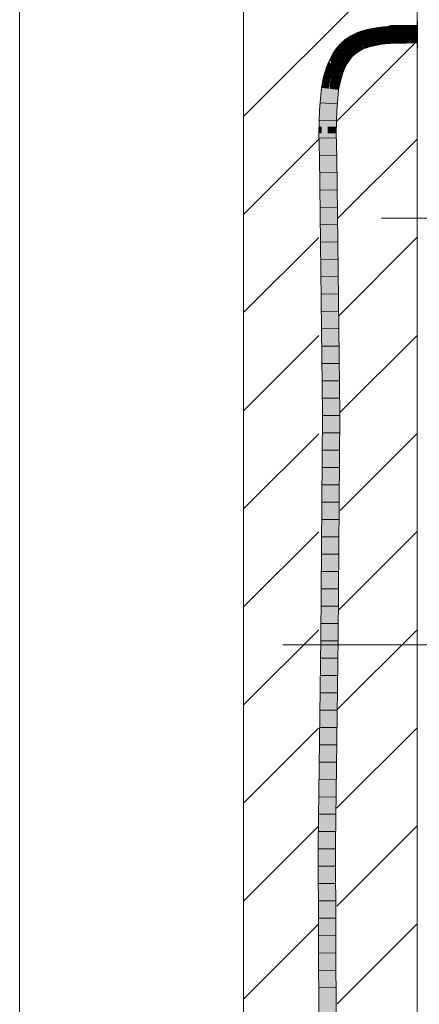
# Model space of a CAD drawing. Extents: x -620 to 300, y 62 to 1162.
# Tile 118 of 256: x 239.87 to 245.63, y 748.88 to 763.07. Entities that reach past the tile are written whole.
import ezdxf
from ezdxf.lldxf.tags import DXFTag

# ---------------------------------------------------------------- set-up
doc = ezdxf.new("R2010")
doc.units = 0
doc.layers.get('0').update_dxf_attribs({"lineweight": 13})
doc.layers.add('E_Detail_Linie_Text_Bem', color=7, linetype='Continuous', lineweight=13)
for name, color, linetype, lineweight, true_color in [('E_Detail_Wandschraffur', 7, 'Continuous', 5, 0xc0c0c0), ('E_Leerrohr 25-A06G955E8I', 7, 'Continuous', 9, 0xff8000), ('E_Leerrohr 25-Shading', 7, 'Continuous', 9, 0xff8000)]:
    doc.layers.add(name, color=color, linetype=linetype, lineweight=lineweight, true_color=true_color)
tags = doc.linetypes.add('fein_strichliert', pattern=[4, 1, -2, 1]).pattern_tags.tags
tags[8:9] = [DXFTag(74, 4), DXFTag(75, 0), DXFTag(340, '0'), DXFTag(46, 0.0), DXFTag(50, 0.0), DXFTag(44, 0.0), DXFTag(45, 0.0)]
tags[6:7] = [DXFTag(74, 4), DXFTag(75, 0), DXFTag(340, '0'), DXFTag(46, 0.0), DXFTag(50, 0.0), DXFTag(44, 0.0), DXFTag(45, 0.0)]
tags[4:5] = [DXFTag(74, 4), DXFTag(75, 0), DXFTag(340, '0'), DXFTag(46, 0.0), DXFTag(50, 0.0), DXFTag(44, 0.0), DXFTag(45, 0.0)]
tags = doc.linetypes.add('fein_strichliert-A06G955H8I', pattern=[4, 1, -2, 1]).pattern_tags.tags
tags[8:9] = [DXFTag(74, 4), DXFTag(75, 0), DXFTag(340, '0'), DXFTag(46, 0.0), DXFTag(50, 0.0), DXFTag(44, 0.0), DXFTag(45, 0.0)]
tags[6:7] = [DXFTag(74, 4), DXFTag(75, 0), DXFTag(340, '0'), DXFTag(46, 0.0), DXFTag(50, 0.0), DXFTag(44, 0.0), DXFTag(45, 0.0)]
tags[4:5] = [DXFTag(74, 4), DXFTag(75, 0), DXFTag(340, '0'), DXFTag(46, 0.0), DXFTag(50, 0.0), DXFTag(44, 0.0), DXFTag(45, 0.0)]
tags = doc.linetypes.add('STRICHPUNKT2-A06G955F8I', pattern=[12.7, 6.35, -3.175, 0, -3.175]).pattern_tags.tags
tags[10:11] = [DXFTag(74, 4), DXFTag(75, 0), DXFTag(340, '0'), DXFTag(46, 0.0), DXFTag(50, 0.0), DXFTag(44, 0.0), DXFTag(45, 0.0)]
tags[8:9] = [DXFTag(74, 4), DXFTag(75, 0), DXFTag(340, '0'), DXFTag(46, 0.0), DXFTag(50, 0.0), DXFTag(44, 0.0), DXFTag(45, 0.0)]
tags[6:7] = [DXFTag(74, 4), DXFTag(75, 0), DXFTag(340, '0'), DXFTag(46, 0.0), DXFTag(50, 0.0), DXFTag(44, 0.0), DXFTag(45, 0.0)]
tags[4:5] = [DXFTag(74, 4), DXFTag(75, 0), DXFTag(340, '0'), DXFTag(46, 0.0), DXFTag(50, 0.0), DXFTag(44, 0.0), DXFTag(45, 0.0)]

# ---------------------------------------------------------------- blocks, each defined once
blk = doc.blocks.new('Shading-A06G94UZ8I', base_point=(176.137, 828.711))
at = {"layer": 'E_Leerrohr 25-Shading', "color": 43, "true_color": 0xd7ab7f}
for points in [[(245.033, 762.959), (244.953, 762.946), (245.036, 762.941), (244.958, 762.918)], [(245.117, 762.97), (245.033, 762.959), (245.118, 762.958), (245.036, 762.941)], [(245.036, 762.941), (245.038, 762.923), (245.118, 762.958), (245.12, 762.933)], [(245.281, 762.981), (245.117, 762.97), (245.281, 762.978), (245.118, 762.958)], [(245.118, 762.958), (245.12, 762.933), (245.281, 762.978), (245.282, 762.945)], [(245.444, 762.985), (245.281, 762.981), (245.444, 762.985), (245.281, 762.978)], [(245.281, 762.978), (245.282, 762.945), (245.444, 762.985), (245.444, 762.949)], [(245.444, 762.985), (245.444, 762.949), (245.6, 762.986), (245.6, 762.949)], [(244.643, 762.837), (244.565, 762.784), (244.66, 762.81), (244.574, 762.772)], [(244.694, 762.864), (244.643, 762.837), (244.698, 762.824), (244.66, 762.81)], [(244.66, 762.81), (244.663, 762.805), (244.698, 762.824)], [(244.694, 762.864), (244.71, 762.831), (244.743, 762.885), (244.757, 762.851)], [(244.694, 762.864), (244.698, 762.824), (244.71, 762.831)], [(244.743, 762.885), (244.757, 762.851), (244.794, 762.904), (244.806, 762.869)], [(244.794, 762.904), (244.806, 762.869), (244.845, 762.92), (244.855, 762.885)], [(244.845, 762.92), (244.855, 762.885), (244.898, 762.934), (244.907, 762.898)], [(244.953, 762.946), (244.898, 762.934), (244.958, 762.918), (244.906, 762.899)], [(244.906, 762.899), (244.907, 762.898), (244.958, 762.918), (244.959, 762.91)], [(244.958, 762.918), (244.959, 762.91), (245.036, 762.941), (245.038, 762.923)], [(244.479, 762.68), (244.451, 762.671), (244.446, 762.633), (244.429, 762.646)], [(244.479, 762.68), (244.446, 762.633), (244.475, 762.669), (244.449, 762.631)], [(244.492, 762.719), (244.451, 762.671), (244.503, 762.708)], [(244.493, 762.701), (244.451, 762.671), (244.479, 762.68)], [(244.459, 762.624), (244.493, 762.667), (244.484, 762.671), (244.499, 762.682)], [(244.487, 762.683), (244.472, 762.662), (244.494, 762.685), (244.484, 762.671)], [(244.487, 762.683), (244.484, 762.682), (244.472, 762.662), (244.475, 762.669)], [(244.484, 762.682), (244.479, 762.68), (244.475, 762.669)], [(244.493, 762.701), (244.479, 762.68), (244.501, 762.707), (244.498, 762.702)], [(244.498, 762.702), (244.479, 762.68), (244.484, 762.683)], [(244.484, 762.683), (244.479, 762.68), (244.484, 762.682)], [(244.503, 762.708), (244.498, 762.702), (244.487, 762.684), (244.484, 762.683)], [(244.494, 762.685), (244.484, 762.671), (244.502, 762.688), (244.499, 762.682)], [(244.487, 762.683), (244.487, 762.684), (244.484, 762.682), (244.484, 762.683)], [(244.503, 762.708), (244.487, 762.684), (244.504, 762.707)], [(244.504, 762.707), (244.487, 762.684), (244.507, 762.704), (244.496, 762.687)], [(244.487, 762.683), (244.494, 762.685), (244.487, 762.684), (244.496, 762.687)], [(244.494, 762.664), (244.512, 762.691), (244.49, 762.661), (244.511, 762.69)], [(244.49, 762.661), (244.511, 762.69), (244.493, 762.667)], [(244.582, 762.753), (244.511, 762.736), (244.503, 762.708), (244.492, 762.719)], [(244.493, 762.667), (244.512, 762.691), (244.499, 762.682)], [(244.494, 762.664), (244.518, 762.693), (244.512, 762.691)], [(244.496, 762.687), (244.494, 762.685), (244.503, 762.691), (244.502, 762.688)], [(244.507, 762.704), (244.496, 762.687), (244.508, 762.703), (244.503, 762.691)], [(244.498, 762.702), (244.503, 762.708), (244.501, 762.707)], [(244.499, 762.682), (244.512, 762.691), (244.502, 762.688)], [(244.502, 762.688), (244.512, 762.691), (244.503, 762.691), (244.516, 762.696)], [(244.506, 762.71), (244.503, 762.708), (244.504, 762.707)], [(244.503, 762.691), (244.516, 762.696), (244.508, 762.703)], [(244.519, 762.718), (244.506, 762.71), (244.507, 762.704), (244.504, 762.707)], [(244.507, 762.704), (244.508, 762.703), (244.511, 762.708)], [(244.508, 762.703), (244.516, 762.696), (244.519, 762.718), (244.551, 762.736)], [(244.508, 762.703), (244.519, 762.718), (244.511, 762.708)], [(244.565, 762.784), (244.511, 762.736), (244.574, 762.772)], [(244.574, 762.772), (244.511, 762.736), (244.586, 762.756), (244.582, 762.753)], [(244.518, 762.693), (244.516, 762.696), (244.512, 762.691)], [(244.516, 762.696), (244.518, 762.693), (244.568, 762.745), (244.534, 762.707)], [(244.516, 762.696), (244.568, 762.745), (244.551, 762.736)], [(244.534, 762.707), (244.587, 762.755), (244.568, 762.745), (244.582, 762.753)], [(244.66, 762.81), (244.574, 762.772), (244.594, 762.759), (244.586, 762.756)], [(244.582, 762.753), (244.587, 762.755), (244.586, 762.756)], [(244.586, 762.756), (244.587, 762.755), (244.594, 762.759)], [(244.66, 762.81), (244.594, 762.759), (244.663, 762.805)], [(244.789, 762.668), (244.826, 762.682), (244.787, 762.671), (244.824, 762.685)], [(244.791, 762.664), (244.828, 762.676), (244.789, 762.668), (244.826, 762.682)], [(244.793, 762.659), (244.83, 762.67), (244.791, 762.664), (244.828, 762.676)], [(244.863, 762.7), (244.863, 762.702), (244.824, 762.687), (244.824, 762.688)], [(244.824, 762.685), (244.863, 762.698), (244.824, 762.687), (244.863, 762.7)], [(244.826, 762.682), (244.864, 762.692), (244.824, 762.685), (244.863, 762.698)], [(244.828, 762.676), (244.864, 762.686), (244.826, 762.682), (244.864, 762.692)], [(244.83, 762.67), (244.865, 762.679), (244.828, 762.676), (244.864, 762.686)], [(244.833, 762.664), (244.866, 762.672), (244.83, 762.67), (244.865, 762.679)], [(244.903, 762.711), (244.904, 762.715), (244.863, 762.701), (244.863, 762.702)], [(244.864, 762.698), (244.901, 762.707), (244.863, 762.701), (244.903, 762.711)], [(244.863, 762.701), (244.863, 762.702), (244.863, 762.7)], [(244.863, 762.698), (244.864, 762.698), (244.863, 762.7), (244.863, 762.701)], [(244.864, 762.692), (244.866, 762.693), (244.863, 762.698), (244.864, 762.698)], [(244.866, 762.693), (244.898, 762.7), (244.864, 762.698), (244.901, 762.707)], [(244.864, 762.686), (244.868, 762.687), (244.864, 762.692), (244.866, 762.693)], [(244.865, 762.679), (244.87, 762.68), (244.864, 762.686), (244.868, 762.687)], [(244.866, 762.672), (244.872, 762.673), (244.865, 762.679), (244.87, 762.68)], [(244.868, 762.687), (244.895, 762.692), (244.866, 762.693), (244.898, 762.7)], [(244.874, 762.667), (244.872, 762.673), (244.867, 762.664), (244.866, 762.672)], [(244.87, 762.68), (244.891, 762.684), (244.868, 762.687), (244.895, 762.692)], [(244.872, 762.673), (244.888, 762.676), (244.87, 762.68), (244.891, 762.684)], [(244.886, 762.671), (244.888, 762.676), (244.874, 762.667), (244.872, 762.673)], [(244.886, 762.671), (244.914, 762.68), (244.912, 762.685)], [(244.888, 762.676), (244.886, 762.671), (244.898, 762.677)], [(244.898, 762.677), (244.891, 762.684), (244.888, 762.676)], [(244.891, 762.684), (244.912, 762.688), (244.895, 762.692), (244.91, 762.695)], [(244.898, 762.677), (244.912, 762.685), (244.891, 762.684), (244.912, 762.688)], [(244.895, 762.692), (244.91, 762.695), (244.898, 762.7), (244.908, 762.702)], [(244.898, 762.7), (244.908, 762.702), (244.901, 762.707), (244.906, 762.708)], [(244.901, 762.707), (244.906, 762.708), (244.903, 762.711), (244.905, 762.712)], [(244.905, 762.712), (244.904, 762.715), (244.903, 762.711)], [(244.948, 762.725), (244.947, 762.726), (244.905, 762.715), (244.904, 762.715)], [(244.909, 762.713), (244.904, 762.715), (244.905, 762.712)], [(244.909, 762.713), (244.949, 762.721), (244.905, 762.715), (244.948, 762.725)], [(244.906, 762.708), (244.916, 762.71), (244.905, 762.712), (244.909, 762.713)], [(244.908, 762.702), (244.928, 762.706), (244.906, 762.708), (244.916, 762.71)], [(244.91, 762.695), (244.943, 762.7), (244.908, 762.702), (244.928, 762.706)], [(244.95, 762.717), (244.949, 762.721), (244.916, 762.71), (244.909, 762.713)], [(244.912, 762.688), (244.943, 762.7), (244.91, 762.695)], [(244.912, 762.685), (244.914, 762.68), (244.953, 762.704), (244.956, 762.691)], [(244.919, 762.688), (244.945, 762.7), (244.912, 762.688), (244.943, 762.7)], [(244.912, 762.688), (244.912, 762.685), (244.919, 762.688)], [(244.916, 762.71), (244.928, 762.706), (244.95, 762.717), (244.951, 762.709)], [(244.928, 762.706), (244.943, 762.7), (244.951, 762.709), (244.953, 762.704)], [(244.945, 762.7), (244.953, 762.704), (244.943, 762.7)], [(244.993, 762.728), (244.992, 762.736), (244.949, 762.721), (244.947, 762.726)], [(244.95, 762.717), (244.994, 762.723), (244.949, 762.721), (244.993, 762.728)], [(244.951, 762.709), (244.995, 762.72), (244.95, 762.717), (244.994, 762.723)], [(244.995, 762.72), (244.951, 762.709), (244.975, 762.712)], [(244.951, 762.709), (244.953, 762.704), (244.975, 762.712)], [(244.953, 762.704), (244.956, 762.691), (244.995, 762.72), (244.999, 762.7)], [(245.065, 762.74), (245.064, 762.748), (244.994, 762.723), (244.992, 762.736)], [(245.065, 762.74), (244.994, 762.723), (245.011, 762.724)], [(244.994, 762.723), (244.995, 762.72), (245.011, 762.724)], [(244.995, 762.72), (244.999, 762.7), (245.065, 762.74), (245.069, 762.712)], [(245.136, 762.757), (245.064, 762.748), (245.136, 762.755), (245.065, 762.74)], [(245.102, 762.748), (245.065, 762.74), (245.139, 762.721), (245.069, 762.712)], [(245.136, 762.755), (245.102, 762.748), (245.137, 762.751)], [(245.102, 762.748), (245.139, 762.721), (245.137, 762.751)], [(245.169, 762.758), (245.136, 762.755), (245.267, 762.76), (245.142, 762.755)], [(245.169, 762.759), (245.136, 762.757), (245.136, 762.755)], [(245.15, 762.757), (245.136, 762.755), (245.169, 762.758)], [(245.245, 762.754), (245.136, 762.755), (245.137, 762.751)], [(245.139, 762.721), (245.245, 762.754), (245.137, 762.751)], [(245.293, 762.732), (245.292, 762.755), (245.139, 762.721), (245.245, 762.754)], [(245.142, 762.755), (245.245, 762.754), (245.267, 762.76)], [(245.164, 762.759), (245.15, 762.757), (245.214, 762.762), (245.169, 762.758)], [(245.291, 762.768), (245.169, 762.759), (245.214, 762.762), (245.164, 762.759)], [(245.277, 762.764), (245.284, 762.766), (245.169, 762.758), (245.214, 762.762)], [(245.169, 762.758), (245.267, 762.76), (245.277, 762.764)], [(245.284, 762.766), (245.291, 762.768), (245.214, 762.762)], [(245.245, 762.754), (245.292, 762.755), (245.267, 762.76), (245.291, 762.762)], [(245.267, 762.76), (245.291, 762.762), (245.277, 762.764), (245.291, 762.764)], [(245.277, 762.764), (245.291, 762.764), (245.284, 762.766), (245.291, 762.766)], [(245.291, 762.766), (245.291, 762.768), (245.284, 762.766)], [(245.447, 762.767), (245.447, 762.772), (245.291, 762.766), (245.291, 762.768)], [(245.291, 762.764), (245.447, 762.764), (245.291, 762.766), (245.447, 762.767)], [(245.291, 762.762), (245.447, 762.76), (245.291, 762.764), (245.447, 762.764)], [(245.447, 762.75), (245.447, 762.76), (245.292, 762.755), (245.291, 762.762)], [(245.292, 762.755), (245.293, 762.732), (245.447, 762.75), (245.448, 762.735)], [(245.6, 762.759), (245.6, 762.773), (245.447, 762.764), (245.447, 762.772)], [(245.447, 762.76), (245.6, 762.753), (245.447, 762.764), (245.6, 762.759)], [(245.6, 762.741), (245.6, 762.753), (245.447, 762.75), (245.447, 762.76)], [(245.447, 762.75), (245.448, 762.735), (245.6, 762.741), (245.6, 762.736)], [(244.382, 762.562), (244.376, 762.566), (244.359, 762.467), (244.331, 762.48)], [(244.401, 762.551), (244.382, 762.562), (244.363, 762.466), (244.359, 762.467)], [(244.39, 762.586), (244.376, 762.566), (244.382, 762.562)], [(244.379, 762.495), (244.391, 762.52), (244.382, 762.51), (244.395, 762.539)], [(244.446, 762.633), (244.429, 762.646), (244.382, 762.562), (244.39, 762.586)], [(244.446, 762.633), (244.382, 762.562), (244.401, 762.551)], [(244.405, 762.549), (244.404, 762.55), (244.388, 762.51), (244.392, 762.524)], [(244.388, 762.51), (244.408, 762.547), (244.405, 762.549)], [(244.391, 762.52), (244.392, 762.524), (244.395, 762.539), (244.401, 762.551)], [(244.404, 762.55), (244.401, 762.551), (244.392, 762.524)], [(244.404, 762.55), (244.425, 762.588), (244.401, 762.551), (244.43, 762.604)], [(244.405, 762.549), (244.422, 762.579), (244.404, 762.55), (244.425, 762.588)], [(244.422, 762.579), (244.405, 762.549), (244.416, 762.56), (244.408, 762.547)], [(244.416, 762.56), (244.45, 762.63), (244.416, 762.56), (244.422, 762.579)], [(244.45, 762.63), (244.416, 762.56), (244.454, 762.628)], [(244.416, 762.56), (244.459, 762.624), (244.454, 762.628)], [(244.422, 762.579), (244.45, 762.63), (244.425, 762.588), (244.449, 762.631)], [(244.425, 762.588), (244.449, 762.631), (244.43, 762.604), (244.446, 762.633)], [(244.449, 762.631), (244.45, 762.63), (244.475, 762.669), (244.472, 762.662)], [(244.472, 762.662), (244.45, 762.63), (244.466, 762.646), (244.454, 762.628)], [(244.454, 762.628), (244.459, 762.624), (244.466, 762.646)], [(244.459, 762.624), (244.484, 762.671), (244.466, 762.646)], [(244.49, 762.661), (244.49, 762.661), (244.459, 762.624), (244.493, 762.667)], [(244.484, 762.671), (244.472, 762.662), (244.466, 762.646)], [(244.646, 762.568), (244.645, 762.57), (244.6, 762.517)], [(244.601, 762.516), (244.648, 762.566), (244.6, 762.517), (244.646, 762.568)], [(244.603, 762.514), (244.651, 762.563), (244.601, 762.516), (244.648, 762.566)], [(244.66, 762.554), (244.651, 762.563), (244.61, 762.509), (244.603, 762.514)], [(244.66, 762.554), (244.61, 762.509), (244.666, 762.549), (244.617, 762.504)], [(244.666, 762.549), (244.617, 762.504), (244.668, 762.547), (244.619, 762.502)], [(244.619, 762.502), (244.629, 762.495), (244.668, 762.547), (244.671, 762.544)], [(244.696, 762.614), (244.695, 762.615), (244.645, 762.57)], [(244.646, 762.568), (244.699, 762.611), (244.645, 762.57), (244.696, 762.614)], [(244.648, 762.566), (244.701, 762.607), (244.646, 762.568), (244.699, 762.611)], [(244.651, 762.563), (244.704, 762.603), (244.648, 762.566), (244.701, 762.607)], [(244.714, 762.59), (244.704, 762.603), (244.66, 762.554), (244.651, 762.563)], [(244.714, 762.59), (244.66, 762.554), (244.706, 762.576), (244.666, 762.549)], [(244.706, 762.576), (244.666, 762.549), (244.695, 762.566), (244.668, 762.547)], [(244.668, 762.547), (244.671, 762.544), (244.695, 762.566)], [(244.755, 762.652), (244.755, 762.655), (244.695, 762.615)], [(244.696, 762.614), (244.754, 762.647), (244.695, 762.615), (244.755, 762.652)], [(244.699, 762.611), (244.753, 762.641), (244.696, 762.614), (244.754, 762.647)], [(244.701, 762.607), (244.751, 762.634), (244.699, 762.611), (244.753, 762.641)], [(244.704, 762.603), (244.75, 762.627), (244.701, 762.607), (244.751, 762.634)], [(244.746, 762.605), (244.75, 762.627), (244.714, 762.59), (244.704, 762.603)], [(244.714, 762.59), (244.706, 762.576), (244.718, 762.586)], [(244.714, 762.59), (244.718, 762.586), (244.746, 762.605)], [(244.774, 762.624), (244.767, 762.636), (244.746, 762.605), (244.75, 762.627)], [(244.75, 762.627), (244.767, 762.636), (244.751, 762.634), (244.764, 762.641)], [(244.751, 762.634), (244.764, 762.641), (244.753, 762.641), (244.761, 762.646)], [(244.753, 762.641), (244.761, 762.646), (244.754, 762.647), (244.758, 762.65)], [(244.754, 762.647), (244.758, 762.65), (244.755, 762.652), (244.756, 762.653)], [(244.756, 762.653), (244.789, 762.668), (244.755, 762.655), (244.787, 762.671)], [(244.756, 762.653), (244.755, 762.655), (244.755, 762.652)], [(244.758, 762.65), (244.791, 762.664), (244.756, 762.653), (244.789, 762.668)], [(244.761, 762.646), (244.793, 762.659), (244.758, 762.65), (244.791, 762.664)], [(244.764, 762.641), (244.796, 762.653), (244.761, 762.646), (244.793, 762.659)], [(244.799, 762.647), (244.796, 762.653), (244.767, 762.636), (244.764, 762.641)], [(244.767, 762.636), (244.774, 762.624), (244.799, 762.647), (244.803, 762.638)], [(244.796, 762.653), (244.833, 762.664), (244.793, 762.659), (244.83, 762.67)], [(244.836, 762.658), (244.833, 762.664), (244.799, 762.647), (244.796, 762.653)], [(244.799, 762.647), (244.803, 762.638), (244.836, 762.658), (244.837, 762.654)], [(244.867, 762.664), (244.866, 762.672), (244.836, 762.658), (244.833, 762.664)], [(244.836, 762.658), (244.837, 762.654), (244.867, 762.664)], [(244.353, 762.437), (244.353, 762.438), (244.294, 762.387), (244.317, 762.445)], [(244.353, 762.437), (244.294, 762.387), (244.328, 762.375)], [(244.353, 762.438), (244.331, 762.48), (244.317, 762.445)], [(244.363, 762.466), (244.359, 762.467), (244.353, 762.437)], [(244.353, 762.437), (244.365, 762.465), (244.363, 762.466)], [(244.363, 762.466), (244.365, 762.465), (244.382, 762.51), (244.379, 762.495)], [(244.365, 762.465), (244.378, 762.49), (244.379, 762.495)], [(244.388, 762.51), (244.392, 762.524), (244.378, 762.49)], [(244.378, 762.49), (244.391, 762.52), (244.379, 762.495)], [(244.391, 762.52), (244.392, 762.524), (244.391, 762.52)], [(244.497, 762.318), (244.531, 762.388), (244.496, 762.319), (244.527, 762.39)], [(244.53, 762.4), (244.525, 762.391), (244.551, 762.432), (244.547, 762.426)], [(244.547, 762.426), (244.525, 762.391), (244.527, 762.391)], [(244.527, 762.391), (244.525, 762.391), (244.527, 762.39)], [(244.561, 762.448), (244.547, 762.426), (244.533, 762.391), (244.527, 762.391)], [(244.531, 762.388), (244.533, 762.391), (244.527, 762.39), (244.527, 762.391)], [(244.53, 762.4), (244.532, 762.403), (244.56, 762.458), (244.56, 762.455)], [(244.54, 762.391), (244.533, 762.391), (244.536, 762.386), (244.531, 762.388)], [(244.532, 762.403), (244.561, 762.448), (244.56, 762.455)], [(244.561, 762.448), (244.533, 762.391), (244.562, 762.436)], [(244.563, 762.428), (244.562, 762.436), (244.54, 762.391), (244.533, 762.391)], [(244.552, 762.391), (244.54, 762.391), (244.546, 762.381), (244.536, 762.386)], [(244.552, 762.391), (244.565, 762.411), (244.54, 762.391), (244.563, 762.428)], [(244.546, 762.381), (244.55, 762.379), (244.552, 762.391), (244.558, 762.392)], [(244.547, 762.426), (244.561, 762.448), (244.551, 762.432)], [(244.558, 762.392), (244.55, 762.379), (244.561, 762.392), (244.552, 762.378)], [(244.566, 762.403), (244.565, 762.411), (244.558, 762.392), (244.552, 762.391)], [(244.552, 762.378), (244.557, 762.376), (244.561, 762.392), (244.567, 762.392)], [(244.557, 762.376), (244.558, 762.375), (244.567, 762.392)], [(244.566, 762.403), (244.558, 762.392), (244.566, 762.4), (244.561, 762.392)], [(244.601, 762.516), (244.6, 762.517), (244.56, 762.458)], [(244.561, 762.457), (244.603, 762.514), (244.56, 762.458), (244.601, 762.516)], [(244.561, 762.457), (244.56, 762.458), (244.56, 762.458)], [(244.561, 762.457), (244.56, 762.458), (244.56, 762.455)], [(244.561, 762.448), (244.565, 762.455), (244.56, 762.455), (244.561, 762.457)], [(244.61, 762.509), (244.603, 762.514), (244.565, 762.455), (244.561, 762.457)], [(244.572, 762.451), (244.565, 762.455), (244.562, 762.436), (244.561, 762.448)], [(244.561, 762.392), (244.567, 762.392), (244.566, 762.4)], [(244.575, 762.448), (244.572, 762.451), (244.563, 762.428), (244.562, 762.436)], [(244.585, 762.443), (244.575, 762.448), (244.565, 762.411), (244.563, 762.428)], [(244.61, 762.509), (244.565, 762.455), (244.617, 762.504), (244.572, 762.451)], [(244.565, 762.411), (244.566, 762.403), (244.585, 762.443), (244.589, 762.44)], [(244.589, 762.44), (244.566, 762.403), (244.591, 762.439), (244.566, 762.4)], [(244.614, 762.496), (244.617, 762.504), (244.575, 762.448), (244.572, 762.451)], [(244.585, 762.443), (244.606, 762.468), (244.575, 762.448), (244.614, 762.496)], [(244.603, 762.456), (244.606, 762.468), (244.589, 762.44), (244.585, 762.443)], [(244.589, 762.44), (244.591, 762.439), (244.603, 762.456)], [(244.606, 762.468), (244.603, 762.456), (244.628, 762.494)], [(244.628, 762.494), (244.614, 762.496), (244.606, 762.468)], [(244.619, 762.502), (244.617, 762.504), (244.614, 762.496)], [(244.628, 762.494), (244.629, 762.495), (244.614, 762.496), (244.619, 762.502)], [(244.278, 762.332), (244.252, 762.246), (244.314, 762.327), (244.287, 762.237)], [(244.294, 762.387), (244.278, 762.332), (244.328, 762.375), (244.314, 762.327)], [(244.467, 762.208), (244.503, 762.316), (244.459, 762.195), (244.498, 762.318)], [(244.498, 762.318), (244.497, 762.318), (244.459, 762.195)], [(244.459, 762.195), (244.497, 762.318), (244.491, 762.301)], [(244.512, 762.313), (244.503, 762.316), (244.488, 762.247), (244.467, 762.208)], [(244.472, 762.192), (244.5, 762.268), (244.469, 762.193), (244.488, 762.247)], [(244.472, 762.192), (244.474, 762.191), (244.5, 762.268), (244.506, 762.279)], [(244.506, 762.279), (244.474, 762.191), (244.519, 762.297), (244.48, 762.19)], [(244.519, 762.297), (244.48, 762.19), (244.527, 762.296), (244.495, 762.186)], [(244.488, 762.247), (244.5, 762.268), (244.512, 762.313), (244.516, 762.312)], [(244.497, 762.318), (244.496, 762.319), (244.491, 762.301)], [(244.515, 762.354), (244.497, 762.318), (244.498, 762.318)], [(244.503, 762.316), (244.515, 762.354), (244.498, 762.318)], [(244.516, 762.312), (244.5, 762.268), (244.518, 762.311), (244.506, 762.279)], [(244.503, 762.316), (244.536, 762.386), (244.515, 762.354), (244.531, 762.388)], [(244.512, 762.313), (244.546, 762.381), (244.503, 762.316), (244.536, 762.386)], [(244.513, 762.298), (244.506, 762.279), (244.517, 762.297)], [(244.506, 762.279), (244.519, 762.297), (244.517, 762.297)], [(244.516, 762.312), (244.55, 762.379), (244.512, 762.313), (244.546, 762.381)], [(244.518, 762.311), (244.513, 762.298), (244.523, 762.309), (244.517, 762.297)], [(244.516, 762.312), (244.518, 762.311), (244.55, 762.379), (244.552, 762.378)], [(244.519, 762.297), (244.523, 762.309), (244.517, 762.297)], [(244.518, 762.311), (244.523, 762.309), (244.552, 762.378), (244.557, 762.376)], [(244.523, 762.309), (244.519, 762.297), (244.531, 762.307), (244.527, 762.296)], [(244.523, 762.309), (244.531, 762.307), (244.557, 762.376), (244.558, 762.375)], [(244.221, 762.09), (244.258, 762.085), (244.252, 762.246), (244.287, 762.237)], [(244.462, 762.194), (244.459, 762.195), (244.433, 762.063)], [(244.438, 762.062), (244.469, 762.193), (244.433, 762.063), (244.462, 762.194)], [(244.441, 762.062), (244.472, 762.192), (244.438, 762.062), (244.469, 762.193)], [(244.474, 762.191), (244.472, 762.192), (244.442, 762.062), (244.441, 762.062)], [(244.449, 762.061), (244.48, 762.19), (244.442, 762.062), (244.474, 762.191)], [(244.449, 762.061), (244.469, 762.058), (244.48, 762.19), (244.495, 762.186)], [(244.467, 762.208), (244.459, 762.195), (244.462, 762.194)], [(244.469, 762.193), (244.488, 762.247), (244.462, 762.194), (244.467, 762.208)], [(244.191, 761.771), (244.227, 761.769), (244.221, 762.09), (244.258, 762.085)], [(244.438, 762.062), (244.433, 762.063), (244.404, 761.76)], [(244.405, 761.76), (244.441, 762.062), (244.404, 761.76), (244.438, 762.062)], [(244.442, 762.062), (244.441, 762.062), (244.406, 761.76), (244.405, 761.76)], [(244.414, 761.759), (244.449, 762.061), (244.406, 761.76), (244.442, 762.062)], [(244.414, 761.759), (244.441, 761.758), (244.449, 762.061), (244.469, 762.058)], [(244.191, 761.771), (244.187, 761.529), (244.227, 761.769), (244.224, 761.529)], [(244.399, 761.433), (244.406, 761.76), (244.401, 761.531), (244.405, 761.76)], [(244.406, 761.76), (244.401, 761.531), (244.414, 761.759), (244.404, 761.531)], [(244.405, 761.76), (244.404, 761.76), (244.401, 761.531)], [(244.405, 761.76), (244.404, 761.76), (244.404, 761.76)], [(244.41, 761.531), (244.414, 761.759), (244.404, 761.531)], [(244.414, 761.759), (244.41, 761.531), (244.441, 761.758), (244.437, 761.531)], [(244.187, 761.529), (244.186, 761.433), (244.224, 761.529), (244.222, 761.433)], [(244.193, 761.091), (244.229, 761.092), (244.186, 761.433), (244.222, 761.433)], [(244.401, 761.531), (244.399, 761.433), (244.404, 761.531)], [(244.408, 761.433), (244.41, 761.531), (244.399, 761.433), (244.404, 761.531)], [(244.399, 761.433), (244.406, 761.094), (244.408, 761.433), (244.416, 761.094)], [(244.41, 761.531), (244.408, 761.433), (244.437, 761.531), (244.436, 761.433)], [(244.416, 761.094), (244.443, 761.094), (244.408, 761.433), (244.436, 761.433)], [(244.238, 757.387), (244.275, 757.387), (244.193, 761.091), (244.229, 761.092)], [(244.406, 761.094), (244.452, 757.387), (244.416, 761.094), (244.469, 757.387)], [(244.469, 757.387), (244.488, 757.388), (244.416, 761.094), (244.443, 761.094)], [(244.213, 754.171), (244.249, 754.171), (244.238, 757.387), (244.275, 757.387)], [(244.452, 757.387), (244.426, 754.169), (244.469, 757.387), (244.436, 754.169)], [(244.436, 754.169), (244.463, 754.168), (244.469, 757.387), (244.488, 757.388)], [(244.175, 751.187), (244.212, 751.187), (244.213, 754.171), (244.249, 754.171)], [(244.388, 751.186), (244.425, 751.186), (244.436, 754.169), (244.463, 754.168)], [(244.426, 754.169), (244.388, 751.186), (244.436, 754.169)], [(244.175, 751.187), (244.178, 750.329), (244.212, 751.187), (244.213, 750.615)], [(244.388, 751.186), (244.391, 750.406), (244.425, 751.186), (244.429, 750.034)], [(244.178, 750.329), (244.184, 748.182), (244.213, 750.615), (244.221, 748.183)], [(244.391, 750.406), (244.398, 748.187), (244.429, 750.034), (244.434, 748.187)]]:
    blk.add_solid(points, dxfattribs=at)
at = {"layer": 'E_Leerrohr 25-Shading', "color": 31, "true_color": 0xecb67f}
for points in [[(245.6, 762.986), (245.206, 762.986), (245.466, 762.861), (245.206, 762.866)], [(245.6, 762.986), (245.466, 762.861), (245.6, 762.861)], [(245.606, 763.051), (245.6, 763.051), (245.606, 762.972), (245.6, 762.972)], [(245.6, 762.972), (245.6, 762.861), (245.606, 762.972), (245.606, 762.861)], [(245.206, 762.866), (245.206, 762.861), (245.466, 762.861)], [(245.206, 762.861), (245.206, 762.736), (245.6, 762.861), (245.6, 762.736)], [(245.606, 762.861), (245.6, 762.861), (245.606, 762.815), (245.6, 762.815)], [(245.6, 762.815), (245.6, 762.671), (245.606, 762.815), (245.606, 762.671)]]:
    blk.add_solid(points, dxfattribs=at)
at = {"layer": 'E_Leerrohr 25-Shading', "color": 31, "true_color": 0xfabd7f}
for points in [[(244.728, 762.781), (244.698, 762.824), (244.682, 762.774), (244.663, 762.805)], [(244.71, 762.831), (244.698, 762.824), (244.712, 762.826)], [(244.712, 762.826), (244.698, 762.824), (244.734, 762.782), (244.728, 762.781)], [(244.757, 762.851), (244.71, 762.831), (244.765, 762.833), (244.712, 762.826)], [(244.765, 762.833), (244.712, 762.826), (244.783, 762.788), (244.734, 762.782)], [(244.806, 762.869), (244.757, 762.851), (244.816, 762.838), (244.765, 762.833)], [(244.816, 762.838), (244.765, 762.833), (244.832, 762.793), (244.783, 762.788)], [(244.855, 762.885), (244.806, 762.869), (244.868, 762.843), (244.816, 762.838)], [(244.868, 762.843), (244.816, 762.838), (244.867, 762.796), (244.832, 762.793)], [(244.907, 762.898), (244.855, 762.885), (244.919, 762.846), (244.868, 762.843)], [(244.868, 762.843), (244.867, 762.796), (244.88, 762.8)], [(244.868, 762.843), (244.88, 762.8), (244.919, 762.846), (244.927, 762.812)], [(244.963, 762.889), (244.959, 762.91), (244.907, 762.897), (244.907, 762.898)], [(244.971, 762.85), (244.963, 762.889), (244.919, 762.846), (244.907, 762.897)], [(244.971, 762.85), (244.919, 762.846), (244.975, 762.826), (244.927, 762.813)], [(244.927, 762.813), (244.927, 762.812), (244.975, 762.826), (244.976, 762.823)], [(244.976, 762.823), (244.927, 762.812), (244.984, 762.777), (244.934, 762.784)], [(245.044, 762.879), (245.038, 762.923), (244.963, 762.889), (244.959, 762.91)], [(245.048, 762.853), (245.044, 762.879), (244.971, 762.85), (244.963, 762.889)], [(245.048, 762.853), (244.971, 762.85), (245.05, 762.844), (244.975, 762.826)], [(245.05, 762.844), (244.975, 762.826), (245.051, 762.837), (244.976, 762.823)], [(244.976, 762.823), (245.051, 762.836), (245.051, 762.837)], [(245.051, 762.836), (244.976, 762.823), (245.061, 762.768), (244.984, 762.777)], [(245.126, 762.872), (245.12, 762.933), (245.044, 762.879), (245.038, 762.923)], [(245.127, 762.856), (245.126, 762.872), (245.048, 762.853), (245.044, 762.879)], [(245.103, 762.855), (245.048, 762.853), (245.05, 762.844)], [(245.127, 762.856), (245.103, 762.855), (245.051, 762.836), (245.05, 762.844)], [(245.127, 762.856), (245.051, 762.836), (245.128, 762.845)], [(245.135, 762.774), (245.128, 762.845), (245.06, 762.776), (245.051, 762.836)], [(245.286, 762.864), (245.282, 762.945), (245.126, 762.872), (245.12, 762.933)], [(245.287, 762.86), (245.286, 762.864), (245.127, 762.856), (245.126, 762.872)], [(245.127, 762.856), (245.128, 762.845), (245.287, 762.86), (245.287, 762.856)], [(245.186, 762.773), (245.287, 762.856), (245.135, 762.774), (245.128, 762.845)], [(245.291, 762.772), (245.287, 762.856), (245.186, 762.773)], [(245.444, 762.949), (245.282, 762.945), (245.446, 762.861), (245.287, 762.86)], [(245.287, 762.86), (245.287, 762.856), (245.446, 762.861), (245.446, 762.86)], [(245.446, 762.86), (245.287, 762.856), (245.447, 762.772), (245.291, 762.772)], [(245.444, 762.949), (245.446, 762.86), (245.6, 762.949), (245.6, 762.861)], [(245.446, 762.86), (245.447, 762.772), (245.6, 762.861), (245.6, 762.773)], [(244.525, 762.687), (244.518, 762.693), (244.474, 762.612), (244.494, 762.664)], [(244.525, 762.687), (244.474, 762.612), (244.491, 762.599)], [(244.525, 762.687), (244.491, 762.599), (244.563, 762.649), (244.519, 762.578)], [(244.534, 762.707), (244.518, 762.693), (244.525, 762.687)], [(244.584, 762.679), (244.587, 762.755), (244.525, 762.687), (244.534, 762.707)], [(244.584, 762.679), (244.525, 762.687), (244.563, 762.649)], [(244.563, 762.649), (244.572, 762.641), (244.584, 762.679), (244.583, 762.655)], [(244.581, 762.631), (244.641, 762.685), (244.583, 762.655), (244.623, 762.708)], [(244.581, 762.631), (244.645, 762.57), (244.641, 762.685), (244.695, 762.615)], [(244.623, 762.708), (244.613, 762.721), (244.583, 762.655), (244.584, 762.679)], [(244.613, 762.721), (244.587, 762.755), (244.584, 762.679)], [(244.636, 762.749), (244.594, 762.759), (244.613, 762.721), (244.587, 762.755)], [(244.663, 762.805), (244.594, 762.759), (244.682, 762.774)], [(244.653, 762.77), (244.594, 762.759), (244.636, 762.749)], [(244.709, 762.73), (244.636, 762.749), (244.641, 762.685), (244.613, 762.721)], [(244.682, 762.774), (244.653, 762.77), (244.709, 762.73), (244.636, 762.749)], [(244.689, 762.717), (244.641, 762.685), (244.755, 762.655), (244.695, 762.615)], [(244.749, 762.751), (244.728, 762.781), (244.709, 762.73), (244.682, 762.774)], [(244.709, 762.73), (244.689, 762.717), (244.717, 762.718)], [(244.689, 762.717), (244.755, 762.655), (244.717, 762.718)], [(244.752, 762.719), (244.734, 762.743), (244.717, 762.718), (244.709, 762.73)], [(244.763, 762.704), (244.752, 762.719), (244.727, 762.7), (244.717, 762.718)], [(244.755, 762.655), (244.787, 762.671), (244.727, 762.7), (244.763, 762.704)], [(244.728, 762.781), (244.749, 762.751), (244.734, 762.782)], [(244.734, 762.782), (244.749, 762.751), (244.783, 762.788), (244.79, 762.769)], [(244.749, 762.751), (244.734, 762.743), (244.752, 762.743)], [(244.752, 762.743), (244.734, 762.743), (244.763, 762.72), (244.752, 762.719)], [(244.79, 762.769), (244.749, 762.751), (244.801, 762.743), (244.752, 762.743)], [(244.801, 762.743), (244.752, 762.743), (244.809, 762.723), (244.763, 762.72)], [(244.763, 762.72), (244.752, 762.719), (244.771, 762.705), (244.763, 762.704)], [(244.809, 762.723), (244.763, 762.72), (244.814, 762.71), (244.771, 762.705)], [(244.763, 762.704), (244.787, 762.671), (244.771, 762.705)], [(244.771, 762.705), (244.787, 762.671), (244.814, 762.71), (244.824, 762.688)], [(244.783, 762.788), (244.79, 762.769), (244.832, 762.793), (244.834, 762.786)], [(244.834, 762.786), (244.79, 762.769), (244.848, 762.744), (244.801, 762.743)], [(244.848, 762.744), (244.801, 762.743), (244.854, 762.726), (244.809, 762.723)], [(244.854, 762.726), (244.809, 762.723), (244.858, 762.716), (244.814, 762.71)], [(244.858, 762.716), (244.814, 762.71), (244.86, 762.708), (244.818, 762.701)], [(244.818, 762.701), (244.824, 762.688), (244.86, 762.708), (244.863, 762.702)], [(244.832, 762.793), (244.834, 762.786), (244.867, 762.796)], [(244.89, 762.745), (244.867, 762.796), (244.848, 762.744), (244.834, 762.786)], [(244.897, 762.73), (244.89, 762.745), (244.854, 762.726), (244.848, 762.744)], [(244.854, 762.726), (244.858, 762.716), (244.897, 762.73), (244.901, 762.722)], [(244.901, 762.722), (244.858, 762.716), (244.903, 762.717), (244.86, 762.708)], [(244.86, 762.708), (244.863, 762.702), (244.903, 762.717), (244.904, 762.715)], [(244.88, 762.8), (244.867, 762.796), (244.882, 762.793)], [(244.882, 762.793), (244.867, 762.796), (244.895, 762.745), (244.89, 762.745)], [(244.927, 762.812), (244.88, 762.8), (244.934, 762.784), (244.882, 762.793)], [(244.934, 762.784), (244.882, 762.793), (244.943, 762.747), (244.895, 762.745)], [(244.895, 762.745), (244.89, 762.745), (244.9, 762.73), (244.897, 762.73)], [(244.943, 762.747), (244.895, 762.745), (244.945, 762.735), (244.9, 762.73)], [(244.9, 762.73), (244.897, 762.73), (244.902, 762.722), (244.901, 762.722)], [(244.945, 762.735), (244.9, 762.73), (244.947, 762.729), (244.902, 762.722)], [(244.947, 762.729), (244.902, 762.722), (244.947, 762.726), (244.903, 762.717)], [(244.903, 762.717), (244.904, 762.715), (244.947, 762.726)], [(244.903, 762.717), (244.904, 762.715), (244.903, 762.717)], [(244.984, 762.777), (244.934, 762.784), (244.99, 762.749), (244.943, 762.747)], [(244.99, 762.749), (244.943, 762.747), (244.991, 762.74), (244.945, 762.735)], [(244.991, 762.74), (244.945, 762.735), (244.992, 762.736), (244.947, 762.729)], [(244.947, 762.729), (244.947, 762.726), (244.992, 762.736)], [(245.061, 762.768), (244.984, 762.777), (245.063, 762.753), (244.99, 762.749)], [(245.063, 762.753), (244.99, 762.749), (245.063, 762.748), (244.991, 762.74)], [(244.991, 762.74), (244.992, 762.736), (245.063, 762.748)], [(245.136, 762.761), (245.135, 762.774), (245.061, 762.768), (245.06, 762.776)], [(245.136, 762.761), (245.061, 762.768), (245.136, 762.757), (245.063, 762.753)], [(245.063, 762.753), (245.064, 762.748), (245.136, 762.757)], [(245.063, 762.753), (245.063, 762.748), (245.064, 762.748)], [(245.178, 762.766), (245.186, 762.773), (245.135, 762.766), (245.135, 762.774)], [(245.136, 762.761), (245.169, 762.759), (245.135, 762.766), (245.178, 762.766)], [(245.136, 762.761), (245.136, 762.757), (245.169, 762.759)], [(245.169, 762.759), (245.291, 762.768), (245.178, 762.766)], [(245.291, 762.768), (245.291, 762.772), (245.178, 762.766), (245.186, 762.773)], [(245.291, 762.772), (245.291, 762.768), (245.447, 762.772)], [(244.388, 762.51), (244.398, 762.492), (244.408, 762.547), (244.411, 762.545)], [(244.398, 762.492), (244.425, 762.437), (244.411, 762.545), (244.447, 762.524)], [(244.474, 762.612), (244.459, 762.624), (244.447, 762.524), (244.408, 762.547)], [(244.491, 762.599), (244.474, 762.612), (244.465, 762.514), (244.447, 762.524)], [(244.494, 762.664), (244.459, 762.624), (244.474, 762.612)], [(244.491, 762.599), (244.465, 762.514), (244.519, 762.578), (244.48, 762.504)], [(244.519, 762.578), (244.48, 762.504), (244.526, 762.573), (244.484, 762.502)], [(244.484, 762.502), (244.529, 762.57), (244.526, 762.573)], [(244.484, 762.502), (244.56, 762.458), (244.529, 762.57), (244.6, 762.517)], [(244.563, 762.649), (244.519, 762.578), (244.572, 762.641), (244.526, 762.573)], [(244.572, 762.641), (244.526, 762.573), (244.578, 762.635), (244.529, 762.57)], [(244.529, 762.57), (244.529, 762.57), (244.578, 762.635), (244.581, 762.631)], [(244.529, 762.57), (244.6, 762.517), (244.581, 762.631), (244.645, 762.57)], [(244.572, 762.641), (244.581, 762.631), (244.583, 762.655)], [(244.353, 762.437), (244.328, 762.375), (244.341, 762.371)], [(244.341, 762.371), (244.365, 762.465), (244.353, 762.437)], [(244.365, 762.465), (244.341, 762.371), (244.37, 762.453), (244.354, 762.368)], [(244.354, 762.368), (244.359, 762.367), (244.37, 762.453), (244.373, 762.443)], [(244.373, 762.443), (244.359, 762.367), (244.382, 762.422), (244.37, 762.364)], [(244.388, 762.51), (244.365, 762.465), (244.376, 762.459)], [(244.376, 762.459), (244.365, 762.465), (244.373, 762.443)], [(244.382, 762.422), (244.37, 762.364), (244.399, 762.38), (244.394, 762.359)], [(244.373, 762.443), (244.382, 762.422), (244.376, 762.459), (244.388, 762.454)], [(244.376, 762.459), (244.388, 762.454), (244.388, 762.51), (244.398, 762.492)], [(244.388, 762.454), (244.382, 762.422), (244.414, 762.442), (244.399, 762.38)], [(244.388, 762.454), (244.425, 762.437), (244.398, 762.492)], [(244.399, 762.38), (244.409, 762.355), (244.414, 762.442), (244.425, 762.437)], [(244.409, 762.355), (244.429, 762.394), (244.425, 762.437), (244.441, 762.43)], [(244.412, 762.347), (244.429, 762.394), (244.409, 762.355)], [(244.412, 762.347), (244.442, 762.42), (244.429, 762.394)], [(244.442, 762.42), (244.412, 762.347), (244.525, 762.391), (244.496, 762.319)], [(244.448, 762.448), (244.465, 762.514), (244.425, 762.437), (244.447, 762.524)], [(244.448, 762.448), (244.425, 762.437), (244.441, 762.43)], [(244.429, 762.394), (244.442, 762.42), (244.441, 762.43), (244.444, 762.428)], [(244.444, 762.428), (244.448, 762.448), (244.441, 762.43)], [(244.445, 762.428), (244.444, 762.428), (244.442, 762.42)], [(244.445, 762.428), (244.442, 762.42), (244.476, 762.413)], [(244.442, 762.42), (244.525, 762.391), (244.476, 762.413)], [(244.465, 762.514), (244.444, 762.428), (244.48, 762.504), (244.445, 762.428)], [(244.445, 762.428), (244.484, 762.502), (244.48, 762.504)], [(244.484, 762.502), (244.445, 762.428), (244.53, 762.4), (244.476, 762.413)], [(244.476, 762.413), (244.525, 762.391), (244.53, 762.4)], [(244.484, 762.502), (244.53, 762.4), (244.56, 762.458)], [(244.328, 762.375), (244.287, 762.237), (244.341, 762.371), (244.32, 762.229)], [(244.353, 762.36), (244.341, 762.371), (244.335, 762.225), (244.32, 762.229)], [(244.339, 762.224), (244.357, 762.356), (244.335, 762.225), (244.353, 762.36)], [(244.367, 762.347), (244.357, 762.356), (244.348, 762.222), (244.339, 762.224)], [(244.354, 762.367), (244.341, 762.371), (244.353, 762.36)], [(244.354, 762.368), (244.341, 762.371), (244.354, 762.367)], [(244.348, 762.222), (244.366, 762.218), (244.367, 762.347), (244.388, 762.328)], [(244.357, 762.356), (244.359, 762.365), (244.353, 762.36), (244.354, 762.367)], [(244.359, 762.365), (244.359, 762.367), (244.354, 762.367), (244.354, 762.368)], [(244.37, 762.362), (244.359, 762.365), (244.367, 762.347), (244.357, 762.356)], [(244.359, 762.365), (244.37, 762.362), (244.359, 762.367), (244.37, 762.364)], [(244.388, 762.328), (244.366, 762.218), (244.374, 762.217), (244.373, 762.216)], [(244.367, 762.347), (244.388, 762.328), (244.37, 762.362), (244.393, 762.354)], [(244.37, 762.364), (244.37, 762.362), (244.394, 762.359), (244.393, 762.354)], [(244.402, 762.314), (244.373, 762.216), (244.491, 762.301), (244.459, 762.195)], [(244.388, 762.328), (244.374, 762.217), (244.398, 762.318)], [(244.374, 762.217), (244.402, 762.314), (244.398, 762.318)], [(244.393, 762.354), (244.388, 762.328), (244.406, 762.349), (244.398, 762.318)], [(244.393, 762.354), (244.408, 762.349), (244.394, 762.359), (244.409, 762.355)], [(244.394, 762.359), (244.409, 762.355), (244.399, 762.38)], [(244.398, 762.318), (244.402, 762.314), (244.406, 762.349), (244.408, 762.349)], [(244.402, 762.314), (244.412, 762.347), (244.408, 762.349)], [(244.412, 762.347), (244.402, 762.314), (244.496, 762.319), (244.491, 762.301)], [(244.412, 762.347), (244.409, 762.355), (244.408, 762.349)], [(244.287, 762.237), (244.258, 762.085), (244.32, 762.229), (244.306, 762.079)], [(244.335, 762.225), (244.32, 762.229), (244.322, 762.077), (244.306, 762.079)], [(244.339, 762.224), (244.335, 762.225), (244.325, 762.076), (244.322, 762.077)], [(244.339, 762.224), (244.325, 762.076), (244.348, 762.222), (244.333, 762.076)], [(244.348, 762.222), (244.345, 762.074), (244.366, 762.218)], [(244.345, 762.074), (244.373, 762.216), (244.366, 762.218)], [(244.345, 762.074), (244.433, 762.063), (244.373, 762.216), (244.459, 762.195)], [(244.258, 762.085), (244.227, 761.769), (244.306, 762.079), (244.291, 761.766)], [(244.322, 762.077), (244.306, 762.079), (244.31, 761.765), (244.291, 761.766)], [(244.325, 762.076), (244.322, 762.077), (244.312, 761.765), (244.31, 761.765)], [(244.325, 762.076), (244.312, 761.765), (244.333, 762.076), (244.316, 761.765)], [(244.316, 761.765), (244.345, 762.074), (244.333, 762.076)], [(244.316, 761.765), (244.404, 761.76), (244.345, 762.074), (244.433, 762.063)], [(244.227, 761.769), (244.222, 761.433), (244.291, 761.766), (244.289, 761.433)], [(244.31, 761.55), (244.291, 761.766), (244.311, 761.433), (244.289, 761.433)], [(244.31, 761.765), (244.291, 761.766), (244.31, 761.55)], [(244.312, 761.765), (244.31, 761.765), (244.312, 761.53), (244.31, 761.55)], [(244.312, 761.53), (244.316, 761.765), (244.312, 761.765)], [(244.316, 761.765), (244.312, 761.53), (244.404, 761.76), (244.401, 761.531)], [(244.312, 761.53), (244.31, 761.55), (244.311, 761.433)], [(244.226, 761.433), (244.222, 761.433), (244.229, 761.092)], [(244.289, 761.433), (244.226, 761.433), (244.293, 761.093), (244.229, 761.092)], [(244.293, 761.093), (244.318, 761.093), (244.289, 761.433), (244.311, 761.433)], [(244.312, 761.53), (244.311, 761.433), (244.401, 761.531), (244.399, 761.433)], [(244.318, 761.093), (244.406, 761.094), (244.311, 761.433), (244.399, 761.433)], [(244.293, 758.897), (244.293, 761.093), (244.275, 757.387), (244.229, 761.092)], [(244.304, 759.762), (244.293, 761.093), (244.293, 758.897)], [(244.322, 757.387), (244.363, 757.387), (244.293, 761.093), (244.318, 761.093)], [(244.363, 757.387), (244.452, 757.387), (244.318, 761.093), (244.406, 761.094)], [(244.313, 758.523), (244.304, 759.762), (244.293, 757.387), (244.293, 758.897)], [(244.293, 757.387), (244.293, 758.897), (244.275, 757.387)], [(244.293, 757.387), (244.322, 757.387), (244.313, 758.523)], [(244.322, 757.387), (244.293, 757.387), (244.314, 754.17), (244.249, 754.171)], [(244.293, 757.387), (244.275, 757.387), (244.249, 754.171)], [(244.314, 754.17), (244.338, 754.17), (244.322, 757.387), (244.363, 757.387)], [(244.338, 754.17), (244.426, 754.169), (244.363, 757.387), (244.452, 757.387)], [(244.249, 754.171), (244.212, 751.187), (244.314, 754.17), (244.3, 751.187)], [(244.3, 751.187), (244.338, 754.17), (244.314, 754.17)], [(244.3, 751.187), (244.388, 751.186), (244.338, 754.17), (244.426, 754.169)], [(244.212, 751.187), (244.213, 750.615), (244.3, 751.187), (244.302, 750.647)], [(244.3, 751.187), (244.302, 750.647), (244.388, 751.186), (244.391, 750.406)], [(244.213, 750.615), (244.221, 748.183), (244.302, 750.647), (244.309, 748.185)], [(244.302, 750.647), (244.309, 748.185), (244.391, 750.406), (244.398, 748.187)]]:
    blk.add_solid(points, dxfattribs=at)
blk = doc.blocks.new('Referenz-A06G955K8I')
at = {"layer": 'E_Detail_Linie_Text_Bem', "linetype": 'fein_strichliert-A06G955H8I', "ltscale": 0.65}
blk.add_line((239.871, 723.053), (239.871, 775.932), dxfattribs=at)
at = {"layer": 'E_Detail_Linie_Text_Bem', "linetype": 'Continuous', "ltscale": 0.13}
for p, q in [((243.1, 752.061), (243.1, 763.861)), ((245.6, 763.861), (245.6, 723.861)), ((243.1, 751.861), (243.1, 752.061)), ((243.1, 723.861), (243.1, 751.861))]:
    blk.add_line(p, q, dxfattribs=at)
at = {"layer": 'E_Detail_Linie_Text_Bem', "color": 0, "linetype": 'Continuous', "ltscale": 0.13}
for p, q in [((246.771, 760.212), (245.088, 760.212)), ((243.665, 754.058), (246.685, 754.058))]:
    blk.add_line(p, q, dxfattribs=at)
at = {"layer": 'E_Detail_Wandschraffur', "linetype": 'fein_strichliert', "ltscale": 0.13}
for p, q in [((243.1, 761.677), (245.284, 763.861)), ((244.459, 760.208), (245.6, 761.349)), ((243.1, 758.849), (244.183, 759.932)), ((244.49, 757.411), (245.6, 758.52)), ((243.1, 756.02), (244.183, 757.103)), ((244.476, 754.568), (245.6, 755.692)), ((243.1, 753.192), (244.182, 754.274)), ((244.438, 751.702), (245.6, 752.863)), ((243.1, 750.363), (244.181, 751.444)), ((244.45, 748.885), (245.6, 750.035))]:
    blk.add_line(p, q, dxfattribs=at)
at = {"layer": 'E_Detail_Wandschraffur', "linetype": 'ByBlock', "ltscale": 0.13}
for p, q in [((244.443, 761.606), (245.579, 762.742)), ((243.1, 760.263), (244.184, 761.347)), ((244.475, 758.809), (245.6, 759.934)), ((243.1, 757.434), (244.183, 758.517)), ((244.491, 755.997), (245.6, 757.106)), ((243.1, 754.606), (244.182, 755.688)), ((244.455, 753.133), (245.6, 754.277)), ((243.1, 751.777), (244.181, 752.859)), ((244.444, 750.293), (245.6, 751.449)), ((243.1, 748.949), (244.18, 750.03))]:
    blk.add_line(p, q, dxfattribs=at)
at = {"layer": 'E_Leerrohr 25-A06G955E8I', "linetype": 'Continuous', "ltscale": 0.13}
for p, q in [((244.953, 762.946), (245.033, 762.959)), ((245.033, 762.959), (245.117, 762.97)), ((245.117, 762.97), (245.281, 762.981)), ((245.212, 762.733), (245.196, 762.968)), ((245.6, 762.986), (245.206, 762.986)), ((245.206, 762.986), (245.206, 762.913)), ((245.281, 762.981), (245.444, 762.985)), ((245.444, 762.985), (245.6, 762.986)), ((245.455, 762.743), (245.452, 762.978)), ((245.606, 763.051), (245.6, 763.051)), ((245.6, 763.051), (245.6, 762.94)), ((245.6, 762.986), (245.6, 762.913)), ((245.6, 762.736), (245.6, 762.986)), ((245.606, 763.051), (245.606, 762.94)), ((244.565, 762.784), (244.643, 762.837)), ((244.643, 762.837), (244.694, 762.864)), ((244.779, 762.635), (244.663, 762.838)), ((244.694, 762.864), (244.743, 762.885)), ((244.743, 762.885), (244.794, 762.904)), ((244.794, 762.904), (244.845, 762.92)), ((244.845, 762.92), (244.898, 762.934)), ((244.898, 762.934), (244.953, 762.946)), ((244.98, 762.703), (244.932, 762.934)), ((245.206, 762.913), (245.206, 762.809)), ((245.6, 762.94), (245.6, 762.782)), ((245.6, 762.913), (245.6, 762.809)), ((245.606, 762.94), (245.606, 762.782)), ((244.429, 762.646), (244.492, 762.719)), ((244.492, 762.719), (244.565, 762.784)), ((244.874, 762.667), (244.914, 762.68)), ((244.914, 762.68), (244.956, 762.691)), ((244.956, 762.691), (244.999, 762.7)), ((244.999, 762.7), (245.069, 762.712)), ((245.069, 762.712), (245.139, 762.721)), ((245.139, 762.721), (245.293, 762.732)), ((245.206, 762.809), (245.206, 762.736)), ((245.206, 762.736), (245.6, 762.736)), ((245.293, 762.732), (245.448, 762.735)), ((245.448, 762.735), (245.6, 762.736)), ((245.6, 762.809), (245.6, 762.736)), ((245.6, 762.782), (245.6, 762.671)), ((245.606, 762.782), (245.606, 762.671)), ((244.331, 762.48), (244.376, 762.566)), ((244.376, 762.566), (244.429, 762.646)), ((244.626, 762.503), (244.44, 762.646)), ((244.629, 762.495), (244.671, 762.544)), ((244.671, 762.544), (244.718, 762.586)), ((244.718, 762.586), (244.774, 762.624)), ((244.774, 762.624), (244.803, 762.638)), ((244.803, 762.638), (244.837, 762.654)), ((244.837, 762.654), (244.874, 762.667)), ((245.6, 762.671), (245.606, 762.671)), ((244.294, 762.387), (244.331, 762.48)), ((244.526, 762.316), (244.304, 762.394)), ((244.558, 762.375), (244.591, 762.439)), ((244.591, 762.439), (244.629, 762.495)), ((244.252, 762.246), (244.294, 762.387)), ((244.495, 762.186), (244.531, 762.307)), ((244.531, 762.307), (244.558, 762.375)), ((244.221, 762.09), (244.252, 762.246)), ((244.469, 762.095), (244.237, 762.132)), ((244.469, 762.058), (244.495, 762.186)), ((244.191, 761.771), (244.221, 762.09)), ((244.441, 761.758), (244.469, 762.058)), ((244.442, 761.856), (244.208, 761.874)), ((244.186, 761.433), (244.191, 761.771)), ((244.436, 761.433), (244.441, 761.758)), ((244.431, 761.612), (244.196, 761.619)), ((244.193, 761.091), (244.186, 761.433)), ((244.443, 761.094), (244.436, 761.433)), ((244.43, 761.366), (244.195, 761.365)), ((244.435, 761.117), (244.2, 761.114)), ((244.238, 757.387), (244.193, 761.091)), ((244.488, 757.387), (244.443, 761.094)), ((244.438, 760.867), (244.203, 760.864)), ((244.441, 760.617), (244.206, 760.614)), ((244.444, 760.367), (244.209, 760.364)), ((244.447, 760.117), (244.212, 760.114)), ((244.45, 759.867), (244.215, 759.865)), ((244.453, 759.617), (244.218, 759.615)), ((244.456, 759.367), (244.221, 759.365)), ((244.459, 759.117), (244.224, 759.115)), ((244.463, 758.867), (244.228, 758.865)), ((244.466, 758.617), (244.231, 758.615)), ((244.469, 758.366), (244.234, 758.365)), ((244.472, 758.116), (244.237, 758.115)), ((244.475, 757.866), (244.24, 757.865)), ((244.478, 757.616), (244.243, 757.615)), ((244.213, 754.171), (244.238, 757.387)), ((244.481, 757.366), (244.246, 757.366)), ((244.463, 754.168), (244.488, 757.387)), ((244.479, 757.116), (244.244, 757.116)), ((244.477, 756.866), (244.242, 756.866)), ((244.475, 756.616), (244.24, 756.616)), ((244.473, 756.366), (244.238, 756.366)), ((244.471, 756.116), (244.236, 756.116)), ((244.469, 755.866), (244.234, 755.866)), ((244.467, 755.615), (244.232, 755.616)), ((244.465, 755.365), (244.23, 755.367)), ((244.463, 755.115), (244.228, 755.117)), ((244.461, 754.865), (244.226, 754.867)), ((244.459, 754.615), (244.224, 754.617)), ((244.457, 754.365), (244.222, 754.367)), ((244.175, 751.187), (244.213, 754.171)), ((244.425, 751.186), (244.463, 754.168)), ((244.454, 754.115), (244.219, 754.117)), ((244.451, 753.865), (244.216, 753.867)), ((244.448, 753.615), (244.213, 753.617)), ((244.445, 753.365), (244.21, 753.367)), ((244.442, 753.115), (244.207, 753.117)), ((244.439, 752.865), (244.204, 752.867)), ((244.436, 752.615), (244.201, 752.617)), ((244.432, 752.365), (244.197, 752.367)), ((244.429, 752.115), (244.194, 752.117)), ((244.426, 751.865), (244.191, 751.867)), ((244.423, 751.616), (244.188, 751.617)), ((244.42, 751.366), (244.185, 751.367)), ((244.184, 748.182), (244.175, 751.187)), ((244.434, 748.187), (244.425, 751.186)), ((244.418, 751.116), (244.183, 751.117)), ((244.418, 750.866), (244.183, 750.866)), ((244.419, 750.616), (244.184, 750.616)), ((244.42, 750.366), (244.185, 750.366)), ((244.421, 750.117), (244.186, 750.116)), ((244.422, 749.867), (244.187, 749.866)), ((244.422, 749.617), (244.187, 749.615)), ((244.423, 749.367), (244.188, 749.365)), ((244.424, 749.118), (244.189, 749.115))]:
    blk.add_line(p, q, dxfattribs=at)
at = {"layer": 'E_Leerrohr 25-A06G955E8I', "linetype": 'STRICHPUNKT2-A06G955F8I', "lineweight": 5, "ltscale": 0.13}
blk.add_line((245.6, 762.861), (245.206, 762.861), dxfattribs=at)

msp = doc.modelspace()

# ---------------------------------------------------------------- block references
at = {"color": 8, "lineweight": 25, "ltscale": 0.25, "true_color": 0x808080}
msp.add_blockref('Referenz-A06G955K8I', (0, 0), dxfattribs=at)
msp.add_blockref('Shading-A06G94UZ8I', (176.137, 828.711))

doc.saveas('drawing.dxf')
